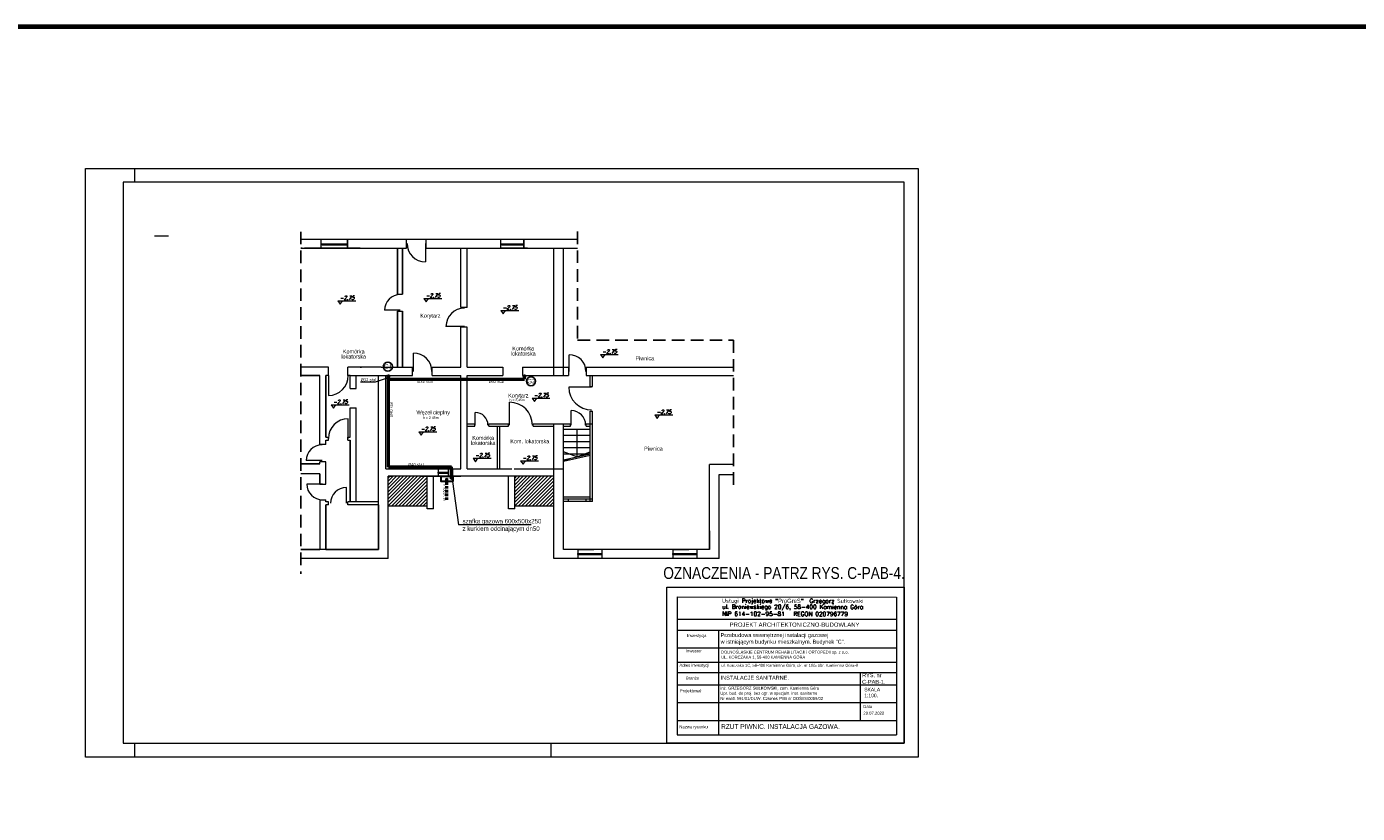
# Model space of a CAD drawing. Extents: x 33706 to 249013, y -74890 to 17912.
# Tile 137 of 175: x 114890 to 121602, y -23722 to -19752. Entities that reach past the tile are written whole.
import ezdxf
from ezdxf.enums import TextEntityAlignment as Align
from ezdxf.lldxf.tags import DXFTag

# ---------------------------------------------------------------- set-up
doc = ezdxf.new("R2010")
doc.units = 0
doc.header["$MEASUREMENT"] = 0
doc.linetypes.add('DASHED', pattern=[19.05, 12.7, -6.35])
doc.linetypes.add('Przerywana długa', pattern=[1058333.301544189, 634999.990463, -423333.311081])
for name, color, linetype, lineweight in [('062', 62, 'Continuous', 0), ('_konstrukcja', 96, 'Continuous', 20), ('_stolarka', 1, 'Continuous', 13), ('A-ARM', 1, 'Continuous', 15), ('inst-gaz-rury', 50, 'Continuous', 50), ('inst. - C.O. - opis', 2, 'Continuous', 9), ('inst. - CIENKA', 7, 'Continuous', 13), ('Opisy_wymiary.2D77', 7, 'Continuous', 0), ('Opisy_wymiary.2D88', 8, 'Continuous', 0), ('tabelka', 255, 'Continuous', 13), ('tabelka2', 251, 'Continuous', 13), ('urzadzenia', 6, 'Continuous', 15), ('wymiar', 3, 'Continuous', 13), ('WYMIARKI', 250, 'Continuous', 13)]:
    doc.layers.add(name, color=color, linetype=linetype, lineweight=lineweight)
for name, color, linetype in [('HATCH', 3, 'Continuous'), ('symbole', 7, 'Continuous'), ('urządzenia', 140, 'Continuous')]:
    doc.layers.add(name, color=color, linetype=linetype)
doc.styles.add('Arial narrow', font='ARIALN.TTF')
doc.styles.add('GA4-ATR-TEXT', font='arial.ttf', dxfattribs={"width": 0.9})
doc.styles.add('GENERATED_STYLE_1', font='ARIAL.TTF')
doc.styles.add('ROMANS', font='SIMPLEX.SHX', dxfattribs={"width": 0.85, "oblique": 15, "height": 16})
doc.styles.get("Standard").update_dxf_attribs({"font": 'ARIALN.TTF'})
doc.styles.add('T.N.ROMAN', font='SIMPLEX')
tags = doc.linetypes.add('HIDDEN', pattern=[0.375, 0.25, -0.125]).pattern_tags.tags
tags[6:7] = [DXFTag(74, 4), DXFTag(75, 0), DXFTag(340, '0'), DXFTag(46, 1.0), DXFTag(50, 0.0), DXFTag(44, 0.0), DXFTag(45, 0.0)]
tags[4:5] = [DXFTag(74, 4), DXFTag(75, 0), DXFTag(340, '0'), DXFTag(46, 1.0), DXFTag(50, 0.0), DXFTag(44, 0.0), DXFTag(45, 0.0)]

msp = doc.modelspace()

# ---------------------------------------------------------------- hatches: boundary and pattern name
at = {"layer": 'HATCH', "ltscale": 50, "transparency": 33554687}
h = msp.add_hatch(dxfattribs=at)
h.set_pattern_fill('ANSI31', color=3, scale=100)
h.set_pattern_definition([(45, (33229.691, -10883.699), (-8.8388348, 8.8388348), [])])
h.paths.add_polyline_path([(116713.6, -22171.2), (116909.6, -22171.2), (116909.6, -22021.2), (116878.6, -22021.2), (116758.6, -22021.2), (116738.6, -22021.2), (116713.6, -22021.2)])
h = msp.add_hatch(dxfattribs=at)
h.set_pattern_fill('ANSI31', color=3, scale=100)
h.set_pattern_definition([(45, (33868.691, -10883.699), (-8.8388348, 8.8388348), [])])
h.paths.add_polyline_path([(117352.6, -22171.2), (117548.6, -22171.2), (117548.6, -22021.2), (117517.6, -22021.2), (117397.6, -22021.2), (117377.6, -22021.2), (117352.6, -22021.2)])
at = {"layer": 'inst-gaz-rury', "linetype": 'Continuous'}
h = msp.add_hatch(color=256, dxfattribs=at)
h.paths.add_polyline_path([(116712.2, -21516.6, 0.420252), (116714.5, -21518.9), (116714.5, -21516.6)])
h.paths.add_polyline_path([(116716.7, -21516.6, 0.408201), (116714.5, -21514.4), (116714.5, -21516.6)])
h.paths.add_polyline_path([(116714.5, -21516.6), (116714.5, -21514.4, 0.417728), (116712.2, -21516.6)])
for points in [[(116714.5, -21516.6), (116714.5, -21518.9, 0.409454), (116716.7, -21516.6, 0.001073), (116716.7, -21516.6)], [(117401.5, -21516.6), (117401.5, -21518.9, 0.409454), (117403.7, -21516.6, 0.001073), (117403.7, -21516.6)]]:
    msp.add_hatch(color=256, dxfattribs=at).paths.add_polyline_path(points)
h = msp.add_hatch(color=256, dxfattribs=at)
h.paths.add_polyline_path([(117399.2, -21516.6, 0.420252), (117401.5, -21518.9), (117401.5, -21516.6)])
h.paths.add_polyline_path([(117403.7, -21516.6, 0.408201), (117401.5, -21514.4), (117401.5, -21516.6)])
h.paths.add_polyline_path([(117401.5, -21516.6), (117401.5, -21514.4, 0.417728), (117399.2, -21516.6)])
h = msp.add_hatch(color=256, dxfattribs=at)
h.paths.add_polyline_path([(117030.2, -21976, 0.414214), (117033.3, -21979), (117033.3, -21976)])
h.paths.add_polyline_path([(117033.3, -21976), (117033.3, -21979, 1), (117033.3, -21973, 0.414214), (117030.2, -21976)])
h = msp.add_hatch(color=256, dxfattribs=at)
h.paths.add_polyline_path([(117031, -21976, 0.414214), (117033.3, -21978.2), (117033.3, -21976)])
h.paths.add_polyline_path([(117033.3, -21976), (117033.3, -21978.2, 1), (117033.3, -21973.7, 0.414214), (117031, -21976)])
h = msp.add_hatch(color=256, dxfattribs=at)
h.paths.add_polyline_path([(117031, -21976, 0.414214), (117033.3, -21978.2), (117033.3, -21976)])
h.paths.add_polyline_path([(117033.3, -21976), (117033.3, -21978.2, 1), (117033.3, -21973.7, 0.414214), (117031, -21976)])
h = msp.add_hatch(color=256, dxfattribs=at)
h.paths.add_polyline_path([(117006.1, -22034.4, 0.414214), (117009.1, -22037.4), (117009.1, -22034.4)])
h.paths.add_polyline_path([(117009.1, -22034.4), (117009.1, -22037.4, 1), (117009.1, -22031.4, 0.414214), (117006.1, -22034.4)])
h = msp.add_hatch(color=256, dxfattribs=at)
h.paths.add_polyline_path([(117006.9, -22034.4, 0.414214), (117009.1, -22036.7), (117009.1, -22034.4)])
h.paths.add_polyline_path([(117009.1, -22034.4), (117009.1, -22036.7, 1), (117009.1, -22032.2, 0.414214), (117006.9, -22034.4)])
h = msp.add_hatch(color=256, dxfattribs=at)
h.paths.add_polyline_path([(117006.9, -22034.4, 0.414214), (117009.1, -22036.7), (117009.1, -22034.4)])
h.paths.add_polyline_path([(117009.1, -22034.4), (117009.1, -22036.7, 1), (117009.1, -22032.2, 0.414214), (117006.9, -22034.4)])
h = msp.add_hatch(color=256, dxfattribs=at)
h.paths.add_polyline_path([(117030.2, -22034.4, 0.414214), (117033.3, -22037.4), (117033.3, -22034.4)])
h.paths.add_polyline_path([(117033.3, -22034.4), (117033.3, -22037.4, 1), (117033.3, -22031.4, 0.414214), (117030.2, -22034.4)])
h = msp.add_hatch(color=256, dxfattribs=at)
h.paths.add_polyline_path([(117031, -22034.4, 0.414214), (117033.3, -22036.7), (117033.3, -22034.4)])
h.paths.add_polyline_path([(117033.3, -22034.4), (117033.3, -22036.7, 1), (117033.3, -22032.2, 0.414214), (117031, -22034.4)])
h = msp.add_hatch(color=256, dxfattribs=at)
h.paths.add_polyline_path([(117031, -22034.4, 0.414214), (117033.3, -22036.7), (117033.3, -22034.4)])
h.paths.add_polyline_path([(117033.3, -22034.4), (117033.3, -22036.7, 1), (117033.3, -22032.2, 0.414214), (117031, -22034.4)])

# ---------------------------------------------------------------- linework, layer by layer
at = {"linetype": 'DASHED', "ltscale": 5}
for p, q in [((116273.7, -20787.1), (116273.7, -22513.4)), ((117668.6, -20785.9), (117668.6, -21334.3)), ((117668.6, -21334.3), (118456, -21334.3)), ((118456, -21334.3), (118456, -22069.3))]:
    msp.add_line(p, q, dxfattribs=at)
at = {"color": 250, "linetype": 'Continuous', "lineweight": 18}
msp.add_line((115535, -20807.8), (115605, -20807.8), dxfattribs=at)
at = {"layer": '062', "linetype": 'Przerywana długa', "flags": 128}
msp.add_lwpolyline([(115186.4, -20467.9), (119386.4, -20467.9), (119386.4, -23437.9), (115186.4, -23437.9)], close=True, dxfattribs=at)
at = {"layer": '_konstrukcja', "ltscale": 50}
for p, q in [((116273.7, -20825.2), (116376.1, -20825.2)), ((116273.7, -20870.2), (116376.1, -20870.2)), ((116273.7, -20870.2), (116376.1, -20870.2)), ((116280.1, -20870.2), (116292.1, -20870.2)), ((116376.1, -20870.2), (116376.1, -20825.2)), ((116376.1, -20870.2), (116376.1, -20825.2)), ((116376.1, -20825.2), (116509.1, -20825.2)), ((116509.1, -20870.2), (116376.1, -20870.2)), ((116509.1, -20870.2), (116509.1, -20825.2)), ((116509.1, -20825.2), (116509.1, -20870.2)), ((116509.1, -20825.2), (117668.6, -20825.2)), ((116509.1, -20870.2), (116572.1, -20870.2)), ((116509.1, -20870.2), (116805.6, -20870.2)), ((116760.6, -21102.2), (116760.6, -20870.2)), ((116785.6, -21102.2), (116785.6, -20870.2)), ((116805.6, -20870.2), (116805.6, -20825.2)), ((116905.6, -20870.2), (116905.6, -20825.2)), ((116905.6, -20870.2), (117668.6, -20870.2)), ((117080.6, -21169.2), (117080.6, -20870.2)), ((117112.6, -21169.2), (117112.6, -20870.2)), ((117245.6, -20870.2), (117308.6, -20870.2)), ((117282.6, -20870.2), (117282.6, -20825.2)), ((117282.6, -20870.2), (117282.6, -20825.2)), ((117282.6, -20825.2), (117415.6, -20825.2)), ((117415.6, -20870.2), (117282.6, -20870.2)), ((117397.6, -20870.2), (117397.6, -20825.2)), ((117397.6, -20825.2), (117397.6, -20870.2)), ((117548.6, -21513.2), (117548.6, -20870.2)), ((117597.6, -21513.2), (117597.6, -20870.2)), ((116760.6, -21102.2), (116785.6, -21102.2)), ((116760.6, -21470.2), (116760.6, -21187.2)), ((116760.6, -21187.2), (116785.6, -21187.2)), ((116785.6, -21470.2), (116785.6, -21187.2)), ((117112.6, -21169.2), (117080.6, -21169.2)), ((117080.6, -21470.2), (117080.6, -21269.2)), ((117112.6, -21269.2), (117080.6, -21269.2)), ((117112.6, -21470.2), (117112.6, -21269.2)), ((116412.1, -21470.2), (116273.7, -21470.2)), ((116412.1, -21513.2), (116412.1, -21470.2)), ((116510.1, -21513.2), (116510.1, -21470.2)), ((116678.6, -21470.2), (116510.1, -21470.2)), ((116572.1, -21470.2), (116578.6, -21470.2)), ((116678.6, -21470.2), (116798.6, -21470.2)), ((116798.6, -21470.2), (116835.6, -21470.2)), ((116835.6, -21513.2), (116835.6, -21470.2)), ((116935.6, -21470.2), (117080.6, -21470.2)), ((116935.6, -21513.2), (116935.6, -21470.2)), ((117112.6, -21470.2), (117291.6, -21470.2)), ((117291.6, -21470.2), (117291.6, -21513.2)), ((117391.6, -21470.2), (117437.6, -21470.2)), ((117391.6, -21470.2), (117391.6, -21513.2)), ((117437.6, -21470.2), (117622.6, -21470.2)), ((117622.6, -21470.2), (117622.6, -21513.2)), ((117712.6, -21470.2), (117739.6, -21470.2)), ((117712.6, -21470.2), (118456, -21470.2)), ((117712.6, -21470.2), (117712.6, -21513.2)), ((116369.6, -21513.2), (116273.7, -21513.2)), ((116369.6, -21681.2), (116369.6, -21513.2)), ((116412.1, -21513.2), (116399.6, -21513.2)), ((116399.6, -21513.2), (116399.6, -21681.2)), ((116522.6, -21513.2), (116510.1, -21513.2)), ((116522.6, -21578.2), (116522.6, -21513.2)), ((116522.6, -21513.2), (116678.6, -21513.2)), ((116552.6, -21578.2), (116552.6, -21513.2)), ((116664.6, -22165.2), (116664.6, -21513.2)), ((116678.6, -21513.2), (116798.6, -21513.2)), ((116702.6, -21983.2), (116702.6, -21513.2)), ((116798.6, -21513.2), (116835.6, -21513.2)), ((116935.6, -21513.2), (117080.6, -21513.2)), ((117080.6, -21983.2), (117080.6, -21513.2)), ((117112.6, -21513.2), (117291.6, -21513.2)), ((117112.6, -21983.2), (117112.6, -21513.2)), ((117391.6, -21513.2), (117437.6, -21513.2)), ((117437.6, -21513.2), (117622.6, -21513.2)), ((117712.6, -21513.2), (117739.6, -21513.2)), ((117732.6, -21568.2), (117732.6, -21513.2)), ((117739.6, -21513.2), (118456, -21513.2)), ((117744.6, -21568.2), (117744.6, -21513.2)), ((116522.6, -21578.2), (116552.6, -21578.2)), ((117732.6, -21568.2), (117744.6, -21568.2)), ((116522.6, -21675.2), (116552.6, -21675.2)), ((116522.6, -21823.2), (116522.6, -21675.2)), ((116552.6, -22150.2), (116552.6, -21675.2)), ((116369.6, -21861.2), (116369.6, -21681.2)), ((116399.6, -21681.2), (116399.6, -21823.2)), ((117732.6, -21756.2), (117732.6, -21693.2)), ((117732.6, -21693.2), (117744.6, -21693.2)), ((117744.6, -21756.2), (117744.6, -21693.2)), ((117112.6, -21756.2), (117150.6, -21756.2)), ((117112.6, -21768.2), (117150.6, -21768.2)), ((117150.6, -21768.2), (117150.6, -21756.2)), ((117220.6, -21756.2), (117320.6, -21756.2)), ((117220.6, -21768.2), (117220.6, -21756.2)), ((117220.6, -21768.2), (117320.6, -21768.2)), ((117264.8, -21983.2), (117264.8, -21768.2)), ((117276.8, -21983.2), (117276.8, -21768.2)), ((117320.6, -21768.2), (117320.6, -21756.2)), ((117320.6, -21768.2), (117320.6, -21756.2)), ((117445.6, -21756.2), (117597.6, -21756.2)), ((117445.6, -21768.2), (117445.6, -21756.2)), ((117445.6, -21768.2), (117548.6, -21768.2)), ((117548.6, -22436.2), (117548.6, -21756.2)), ((117597.6, -22391.2), (117597.6, -21756.2)), ((117597.6, -21983.2), (117597.6, -21756.2)), ((117597.6, -21756.2), (117632.6, -21756.2)), ((117597.6, -21768.2), (117632.6, -21768.2)), ((117597.6, -21783.2), (117732.6, -21783.2)), ((117632.6, -21768.2), (117632.6, -21756.2)), ((117665.1, -21783.2), (117665.1, -21922.7)), ((117712.6, -21756.2), (117744.6, -21756.2)), ((117712.6, -21768.2), (117712.6, -21756.2)), ((117712.6, -21768.2), (117732.6, -21768.2)), ((117732.6, -22149.2), (117732.6, -21756.2)), ((117744.6, -22149.2), (117744.6, -21756.2)), ((116399.6, -21861.2), (116369.6, -21861.2)), ((116399.6, -21823.2), (116412.1, -21823.2)), ((116399.6, -21861.2), (116399.6, -21838.2)), ((116399.6, -21838.2), (116412.1, -21838.2)), ((116412.1, -21838.2), (116412.1, -21823.2)), ((116510.1, -21838.2), (116510.1, -21823.2)), ((116510.1, -21823.2), (116522.6, -21823.2)), ((116510.1, -21838.2), (116522.6, -21838.2)), ((116522.6, -21838.2), (116522.6, -22150.2)), ((117597.6, -21814.2), (117732.6, -21814.2)), ((117597.6, -21814.2), (117732.6, -21814.2)), ((117597.6, -21845.2), (117732.6, -21845.2)), ((117597.6, -21845.2), (117732.6, -21845.2)), ((117597.6, -21876.2), (117732.6, -21876.2)), ((117597.6, -21876.2), (117732.6, -21876.2)), ((117665.1, -21922.7), (117597.6, -21897.1)), ((117597.6, -21907.2), (117732.6, -21907.2)), ((117597.6, -21938.2), (117732.6, -21907.2)), ((117597.6, -21907.2), (117732.6, -21907.2)), ((117597.6, -21945.2), (117732.6, -21914.2)), ((117597.6, -21938.2), (117628.1, -21938.2)), ((117665.1, -21922.7), (117732.6, -21897.1)), ((116273.7, -21959.2), (116369.6, -21959.2)), ((116369.6, -22008.2), (116273.7, -22008.2)), ((116399.6, -21948.2), (116369.6, -21948.2)), ((116369.6, -21959.2), (116369.6, -21948.2)), ((116369.6, -22008.2), (116369.6, -22060.2)), ((116369.6, -22060.2), (116369.6, -22008.2)), ((116399.6, -22060.2), (116399.6, -21948.2)), ((116702.6, -21983.2), (116965.6, -21983.2)), ((116965.6, -21983.2), (116965.6, -22021.2)), ((116965.6, -21983.2), (117045.6, -21983.2)), ((117015.6, -21983.2), (117015.6, -22021.2)), ((117045.6, -21983.2), (117080.6, -21983.2)), ((117112.6, -21983.2), (117336.6, -21983.2)), ((117348.6, -21983.2), (117597.6, -21983.2)), ((118334.6, -22296.2), (118334.6, -21961.2)), ((118456, -21961.2), (118334.6, -21961.2)), ((118383.6, -22296.2), (118383.6, -22012.2)), ((118383.6, -22012.2), (118456, -22012.2)), ((116369.6, -22060.2), (116399.6, -22060.2)), ((116713.6, -22436.2), (116713.6, -22021.2)), ((116713.6, -22021.2), (116738.6, -22021.2)), ((117548.6, -22021.2), (116713.6, -22021.2)), ((116878.6, -22021.2), (116965.6, -22021.2)), ((116909.6, -22186.2), (116909.6, -22021.2)), ((116941.6, -22186.2), (116941.6, -22021.2)), ((116965.6, -22021.2), (117045.6, -22021.2)), ((117045.6, -22021.2), (117080.6, -22021.2)), ((117320.6, -22186.2), (117320.6, -22021.2)), ((117352.6, -22186.2), (117352.6, -22021.2)), ((116369.6, -22140.2), (116369.6, -22391.2)), ((116369.6, -22140.2), (116399.6, -22140.2)), ((116399.6, -22150.2), (116399.6, -22140.2)), ((117597.6, -22124.2), (117732.6, -22124.2)), ((117622.6, -22137.2), (117597.6, -22137.2)), ((117622.6, -22137.2), (117597.6, -22137.2)), ((117744.6, -22137.2), (117622.6, -22137.2)), ((117622.6, -22149.2), (117622.6, -22137.2)), ((117744.6, -22137.2), (117712.6, -22137.2)), ((117712.6, -22149.2), (117712.6, -22137.2)), ((116412.1, -22150.2), (116399.6, -22150.2)), ((116412.1, -22165.2), (116399.6, -22165.2)), ((116399.6, -22165.2), (116399.6, -22391.2)), ((116412.1, -22165.2), (116412.1, -22150.2)), ((116510.1, -22165.2), (116510.1, -22150.2)), ((116664.6, -22150.2), (116510.1, -22150.2)), ((116664.6, -22165.2), (116510.1, -22165.2)), ((116664.6, -22391.2), (116664.6, -22165.2)), ((116909.6, -22171.2), (116713.6, -22171.2)), ((116941.6, -22186.2), (116909.6, -22186.2)), ((117352.6, -22186.2), (117320.6, -22186.2)), ((117548.6, -22171.2), (117352.6, -22171.2)), ((117744.6, -22149.2), (117597.6, -22149.2)), ((117744.6, -22149.2), (117597.6, -22149.2)), ((118334.6, -22296.2), (118334.6, -22391.2)), ((118334.6, -22391.2), (118334.6, -22296.2)), ((118383.6, -22436.2), (118383.6, -22296.2)), ((116369.6, -22391.2), (116273.7, -22391.2)), ((116664.6, -22391.2), (116273.7, -22391.2)), ((116399.6, -22391.2), (116664.6, -22391.2)), ((118039.6, -22391.2), (117597.6, -22391.2)), ((118334.6, -22391.2), (117597.6, -22391.2)), ((117670.6, -22391.2), (117670.6, -22436.2)), ((117670.6, -22391.2), (117750.6, -22391.2)), ((117790.6, -22391.2), (117790.6, -22436.2)), ((118149.6, -22391.2), (118149.6, -22436.2)), ((118149.6, -22391.2), (118229.6, -22391.2)), ((118269.6, -22391.2), (118269.6, -22436.2)), ((116713.6, -22436.2), (116273.7, -22436.2)), ((118383.6, -22436.2), (117548.6, -22436.2))]:
    msp.add_line(p, q, dxfattribs=at)
at = {"layer": '_konstrukcja', "lineweight": 70, "ltscale": 50}
msp.add_lwpolyline([(111412.2, -19752.1), (127363.5, -19752.1), (127363.5, -33318.3), (111412.2, -33318.3)], close=True, dxfattribs=at)
at = {"layer": '_stolarka'}
for p, q in [((116376.1, -20847.7), (116509.1, -20847.7)), ((116376.1, -20852.7), (116376.1, -20847.7)), ((116376.1, -20847.7), (116381.1, -20847.7)), ((116509.1, -20852.7), (116376.1, -20852.7)), ((116381.1, -20847.7), (116381.1, -20852.7)), ((116504.1, -20850.2), (116381.1, -20850.2)), ((116381.1, -20852.7), (116509.1, -20852.7)), ((116504.1, -20852.7), (116504.1, -20847.7)), ((116504.1, -20847.7), (116504.1, -20850.2)), ((116509.1, -20852.7), (116504.1, -20852.7)), ((116509.1, -20847.7), (116509.1, -20852.7)), ((117282.6, -20847.7), (117397.6, -20847.7)), ((117282.6, -20852.7), (117282.6, -20847.7)), ((117282.6, -20847.7), (117287.6, -20847.7)), ((117397.6, -20852.7), (117282.6, -20852.7)), ((117287.6, -20847.7), (117287.6, -20852.7)), ((117397.6, -20850.2), (117287.6, -20850.2)), ((117287.6, -20852.7), (117397.6, -20852.7)), ((117392.6, -20852.7), (117392.6, -20847.7)), ((117392.6, -20847.7), (117392.6, -20850.2)), ((117397.6, -20852.7), (117392.6, -20852.7)), ((117397.6, -20847.7), (117397.6, -20852.7)), ((116965.6, -21999.7), (117015.6, -21999.7)), ((116965.6, -22004.7), (116965.6, -21999.7)), ((116965.6, -21999.7), (116970.6, -21999.7)), ((117015.6, -22004.7), (116965.6, -22004.7)), ((116970.6, -21999.7), (116970.6, -22004.7)), ((117015.6, -22002.2), (116970.6, -22002.2)), ((116970.6, -22004.7), (117015.6, -22004.7)), ((117010.6, -22004.7), (117010.6, -21999.7)), ((117010.6, -21999.7), (117010.6, -22002.2)), ((117015.6, -22004.7), (117010.6, -22004.7)), ((117015.6, -21999.7), (117015.6, -22004.7)), ((117670.6, -22411.2), (117790.6, -22411.2)), ((117670.6, -22416.2), (117670.6, -22411.2)), ((117670.6, -22411.2), (117675.6, -22411.2)), ((117790.6, -22416.2), (117670.6, -22416.2)), ((117675.6, -22411.2), (117675.6, -22416.2)), ((117790.6, -22413.7), (117675.6, -22413.7)), ((117675.6, -22416.2), (117790.6, -22416.2)), ((117785.6, -22416.2), (117785.6, -22411.2)), ((117785.6, -22411.2), (117785.6, -22413.7)), ((117790.6, -22416.2), (117785.6, -22416.2)), ((117790.6, -22411.2), (117790.6, -22416.2)), ((118149.6, -22411.2), (118269.6, -22411.2)), ((118149.6, -22416.2), (118149.6, -22411.2)), ((118149.6, -22411.2), (118154.6, -22411.2)), ((118269.6, -22416.2), (118149.6, -22416.2)), ((118154.6, -22411.2), (118154.6, -22416.2)), ((118269.6, -22413.7), (118154.6, -22413.7)), ((118154.6, -22416.2), (118269.6, -22416.2)), ((118264.6, -22416.2), (118264.6, -22411.2)), ((118264.6, -22411.2), (118264.6, -22413.7)), ((118269.6, -22416.2), (118264.6, -22416.2)), ((118269.6, -22411.2), (118269.6, -22416.2))]:
    msp.add_line(p, q, dxfattribs=at)
at = {"layer": '_stolarka', "color": 0, "linetype": 'ByBlock', "ltscale": 50}
for p, q in [((116901.8, -20846.9), (116901.8, -20939.8)), ((116774, -21183.6), (116695, -21183.6)), ((117098.1, -21265.3), (117005.2, -21265.3)), ((116841.2, -21492.2), (116841.2, -21399.3)), ((117626.9, -21492.2), (117626.9, -21407.7)), ((117325.9, -21762.9), (117325.9, -21647.7)), ((117153.1, -21762.9), (117153.1, -21699)), ((117636.1, -21762.9), (117636.1, -21689.4)), ((116380, -21942.3), (116300, -21942.3)), ((116382.6, -22060.2), (116302.6, -22060.2)), ((116503.2, -22157.4), (116503.2, -22077.4))]:
    msp.add_line(p, q, dxfattribs=at)
for points in [[(116412.1, -21513.2), (116412.1, -21613.2)], [(117739.6, -21571), (117624.4, -21571)], [(116512.1, -21830.7), (116512.1, -21730.7)]]:
    msp.add_lwpolyline(points, dxfattribs=at)
for centre, radius, start, end in [((116901.8, -20846.9), 92.9, 180, 270), ((116774, -21183.6), 78.9, 90, 180), ((117098.1, -21265.3), 92.9, 90, 180), ((116841.2, -21492.2), 92.9, 0, 90), ((117626.9, -21492.2), 84.4, 0, 90), ((116412.1, -21513.2), 100, 270, 0), ((117739.6, -21571), 115.2, 180, 270), ((117325.9, -21762.9), 115.2, 0, 90), ((116512.1, -21830.7), 100, 90, 180), ((117153.1, -21762.9), 63.8, 0, 90), ((117636.1, -21762.9), 73.4, 0, 90), ((116380, -21942.3), 80, 90, 180), ((116382.6, -22060.2), 80, 180, 270), ((116503.2, -22157.4), 80, 90, 180)]:
    msp.add_arc(centre, radius, start, end, dxfattribs=at)
at = {"layer": 'A-ARM', "color": 0}
for p, q in [((116399.6, -22247.4), (116399.6, -22207.4)), ((116664.6, -22301.2), (116664.6, -22391.2)), ((116664.6, -22391.2), (116484.6, -22391.2))]:
    msp.add_line(p, q, dxfattribs=at)
at = {"layer": 'A-ARM', "color": 0, "linetype": 'HIDDEN', "ltscale": 50}
for points in [[(116490.5, -22391.2), (116488, -22391.2)], [(116490.5, -22391.2), (116490.5, -22388.7)]]:
    msp.add_lwpolyline(points, dxfattribs=at)
at = {"layer": 'DEFPOINTS', "ltscale": 50}
for p, q in [((116273.7, -20870.2), (116280.1, -20870.2)), ((116292.1, -20870.2), (116572.1, -20870.2)), ((116760.6, -21102.2), (116760.6, -20870.2)), ((116785.6, -21102.2), (116785.6, -20870.2)), ((116760.6, -21470.2), (116760.6, -21187.2)), ((116785.6, -21470.2), (116785.6, -21187.2)), ((116273.7, -21513.2), (116369.6, -21513.2)), ((116399.6, -21823.2), (116399.6, -21513.2)), ((116522.6, -22150.2), (116522.6, -21838.2)), ((116369.6, -21959.2), (116273.7, -21959.2)), ((116399.6, -22165.2), (116399.6, -22391.2)), ((116664.6, -22391.2), (116664.6, -22165.2)), ((116369.6, -22391.2), (116273.7, -22391.2)), ((116399.6, -22391.2), (116664.6, -22391.2))]:
    msp.add_line(p, q, dxfattribs=at)
at = {"layer": 'inst-gaz-rury', "ltscale": 50}
for p, q in [((116714.5, -21531.1), (116714.5, -21514.4)), ((116714.5, -21976), (116714.5, -21531.1)), ((116714.5, -21531.1), (117401.4, -21531.1)), ((117401.4, -21531.1), (117401.4, -21514.4)), ((117033.3, -21976), (116714.5, -21976))]:
    msp.add_line(p, q, dxfattribs=at)
at = {"layer": 'inst-gaz-rury', "linetype": 'Continuous'}
msp.add_line((117033.3, -22034.4), (117033.3, -21976), dxfattribs=at)
at = {"layer": 'inst-gaz-rury', "linetype": 'DASHED'}
msp.add_line((117009.5, -22140.6), (117009.5, -22032.5), dxfattribs=at)
at = {"layer": 'inst-gaz-rury', "linetype": 'Continuous'}
for centre in [(116714.5, -21516.6), (117401.4, -21516.6)]:
    msp.add_circle(centre, 2.25, dxfattribs=at)
at = {"layer": 'inst-gaz-rury', "linetype": 'Continuous', "lineweight": 20}
for centre, radius in [((117033.3, -21976), 3.01), ((117033.3, -21976), 2.25), ((117033.3, -21976), 2.25), ((117009.1, -22034.4), 3.01), ((117009.1, -22034.4), 2.25), ((117009.1, -22034.4), 2.25), ((117033.3, -22034.4), 3.01), ((117033.3, -22034.4), 2.25), ((117033.3, -22034.4), 2.25)]:
    msp.add_circle(centre, radius, dxfattribs=at)
at = {"layer": 'inst. - CIENKA', "ltscale": 0.05}
msp.add_line((117435.3, -22266.8), (117067.9, -22266.8), dxfattribs=at)
at = {"layer": 'Opisy_wymiary.2D77', "linetype": 'Continuous'}
for p, q in [((119316.4, -20537.9), (115376.4, -20537.9)), ((115376.4, -20537.9), (115376.4, -23367.9)), ((119316.4, -23367.9), (119316.4, -20537.9)), ((115376.4, -23367.9), (119316.4, -23367.9))]:
    msp.add_line(p, q, dxfattribs=at)
at = {"layer": 'Opisy_wymiary.2D88', "linetype": 'Continuous'}
for p, q in [((115436.4, -20537.9), (115436.4, -20467.9)), ((115436.4, -23437.9), (115436.4, -23367.9)), ((117536.4, -23437.9), (117536.4, -23367.9))]:
    msp.add_line(p, q, dxfattribs=at)
at = {"layer": 'symbole', "lineweight": 30}
for p, q in [((116979.7, -22022.8), (116979.7, -22046.8)), ((117039.7, -22022.8), (116979.7, -22022.8)), ((117039.7, -22046.8), (116980.7, -22046.8)), ((117037.8, -22047.8), (116981.6, -22047.8)), ((117039.7, -22022.8), (117039.7, -22046.8))]:
    msp.add_line(p, q, dxfattribs=at)
for centre, start, end in [((116981.7, -22046.8), 180, 264.51063), ((117037.7, -22046.8), 270, 0)]:
    msp.add_arc(centre, 1, start, end, dxfattribs=at)
at = {"layer": 'tabelka', "linetype": 'Continuous'}
msp.add_lwpolyline([(118118.9, -22581.4), (119316.4, -22581.4), (119316.4, -23367.9), (118118.9, -23367.9)], close=True, dxfattribs=at)
at = {"layer": 'tabelka2', "linetype": 'Continuous'}
msp.add_line((118170.8, -22630.1), (118170.8, -23325.5), dxfattribs=at)
at = {"layer": 'tabelka2'}
for p, q in [((118170.8, -22630.1), (119277, -22631.8)), ((119277, -22631.8), (119277, -23325.5)), ((118170.8, -22742.8), (119277, -22742.8)), ((118170.8, -22798.3), (119276.3, -22798.3)), ((118379.9, -22798.3), (118379.9, -23325.5)), ((118170.8, -22887.6), (119276.3, -22887.6)), ((118170.8, -22958.8), (119276.3, -22958.8)), ((118170.8, -23011.7), (119276.3, -23011.7)), ((119095.1, -23253.4), (119095.1, -23011.7)), ((118170.8, -23073.4), (119277, -23073.4)), ((118170.8, -23163.4), (119277, -23163.4)), ((118170.8, -23253.4), (119277, -23253.4)), ((118170.8, -23325.5), (119277, -23325.5))]:
    msp.add_line(p, q, dxfattribs=at)
at = {"layer": 'urzadzenia', "linetype": 'Continuous'}
for p, q in [((117080.6, -21526.9), (117112.6, -21526.9)), ((117080.6, -21534.9), (117112.6, -21534.9)), ((117029.4, -21983.2), (117029.4, -22021.2)), ((117037.4, -21983.2), (117037.4, -22021.2))]:
    msp.add_line(p, q, dxfattribs=at)
at = {"layer": 'urządzenia'}
for centre in [(116711.9, -21467.9), (117433.5, -21541.5)]:
    msp.add_circle(centre, 22.8, dxfattribs=at)
at = {"layer": 'wymiar'}
msp.add_line((117037.7, -22047.8), (117067.9, -22266.8), dxfattribs=at)
at = {"layer": 'WYMIARKI'}
for p, q in [((116459.9, -21135.4), (116550.5, -21135.4)), ((116893.4, -21124), (116983.9, -21124)), ((117281.4, -21184.6), (117372, -21184.6)), ((117783.7, -21406.9), (117874.3, -21406.9)), ((116426.4, -21660.6), (116516.9, -21660.6)), ((117439.1, -21626.8), (117529.7, -21626.8)), ((118058.2, -21711.6), (118148.7, -21711.6)), ((116868.6, -21796.9), (116959.1, -21796.9)), ((117142.2, -21930.1), (117232.8, -21930.1)), ((117381.8, -21943.4), (117472.4, -21943.4))]:
    msp.add_line(p, q, dxfattribs=at)
at = {"layer": 'WYMIARKI', "ltscale": 50}
for p, q in [((116573.6, -21544.2), (116650.4, -21544.2)), ((116650.4, -21544.2), (116714.5, -21522.7))]:
    msp.add_line(p, q, dxfattribs=at)
at = {"layer": 'WYMIARKI'}
for points in [[(116459.9, -21135.4), (116471.8, -21152.8), (116483.8, -21135.4)], [(116893.4, -21124), (116905.3, -21141.4), (116917.2, -21124)], [(117281.4, -21184.6), (117293.3, -21202), (117305.3, -21184.6)], [(117783.7, -21406.9), (117795.6, -21424.3), (117807.6, -21406.9)], [(116426.4, -21660.6), (116438.3, -21678), (116450.2, -21660.6)], [(117439.1, -21626.8), (117451.1, -21644.2), (117463, -21626.8)], [(118058.2, -21711.6), (118070.1, -21729), (118082, -21711.6)], [(116868.6, -21796.9), (116880.5, -21814.3), (116892.4, -21796.9)], [(117142.2, -21930.1), (117154.2, -21947.5), (117166.1, -21930.1)], [(117381.8, -21943.4), (117393.7, -21960.8), (117405.7, -21943.4)]]:
    msp.add_lwpolyline(points, dxfattribs=at)

# ---------------------------------------------------------------- texts
at = {"linetype": 'Continuous', "char_height": 12.5, "attachment_point": 1, "style": 'GENERATED_STYLE_1'}
for insert in [(117325.5, -21629.4), (116889.5, -21719.1)]:
    msp.add_mtext('h = 2,45m', dxfattribs=dict(at, insert=insert))
at = {"layer": 'A-ARM', "ltscale": 50, "style": 'Arial narrow'}
for s, p in [('Korytarz', (116875.2, -21220.7)), ('lokatorska', (116477.3, -21427)), ('Komórka', (116485.1, -21401.5)), ('lokatorska', (117332.2, -21411.8)), ('Komórka', (117340, -21386.4)), ('Piwnica', (117960.7, -21435.8)), ('Korytarz', (117318.9, -21623.8)), ('Węzeł cieplny', (116856.2, -21708.8)), ('Komórka', (117137.6, -21837.4)), ('lokatorska', (117129.8, -21862.8)), ('Kom. lokatorska', (117329.6, -21854.5)), ('Piwnica', (118004.2, -21891.9))]:
    msp.add_text(s, height=20, dxfattribs=at).set_placement(p)
at = {"layer": 'inst. - C.O. - opis', "style": 'GENERATED_STYLE_1'}
for s, p in [('G1', (116713.9, -21467.6)), ('G2', (117435.6, -21541.3))]:
    msp.add_text(s, height=22.5, dxfattribs=at).set_placement(p, align=Align.MIDDLE)
at = {"layer": 'tabelka2', "style": 'GENERATED_STYLE_1'}
for s, p in [('inż. GRZEGORZ SUŁKOWSKI, zam. Kamienna Góra', (118389.1, -23097.8)), ('Projektował', (118184.8, -23111.1)), ('Upr. bud. do proj. bez ogr. w specjaln. inst. sanitarne', (118389.1, -23123.3)), ('Nr ewid. 591/01/DUW. Członek PIIB nr DOŚ/IS/0069/02', (118389.1, -23149.9))]:
    msp.add_text(s, height=15, dxfattribs=at).set_placement(p)
at = {"layer": 'tabelka2', "style": 'GENERATED_STYLE_1', "width": 0.9}
msp.add_text('RZUT PIWNIC. INSTALACJA GAZOWA. ', height=24, dxfattribs=at).set_placement((118392.4, -23296))
at = {"layer": 'tabelka2', "char_height": 21.327, "width": 2654.47, "attachment_point": 1, "rotation": 359.90937, "style": 'T.N.ROMAN'}
for s, insert in [('ul. Broniewskiego 20/6, 58-400 Kamienna Góra\\PNIP 614-102-95-81   REGON 020796779', (118398.2, -22668.7)), ('Usługi Projektowe "{\\fBrush Script MT|b0|i0|c0|p66;ProGreS}"  Grzegorz Sułkowski', (118398.2, -22638.5))]:
    msp.add_mtext(s, dxfattribs=dict(at, insert=insert))
at = {"layer": 'tabelka2', "attachment_point": 1}
for s, insert, char_height, width, style in [('{\\fArial|b0|i0|c238|p0;Inwestycja }', (118221.1, -22817.7), 15, 1107.136, 'GENERATED_STYLE_1'), ('Przebudowa wewnętrznej instalacji gazowej\\Pw istniejącym budynku mieszkalnym. Budynek "C".', (118390.3, -22812.6), 20, 1469.909, 'GENERATED_STYLE_1'), ('PROJEKT ARCHITEKTONICZNO-BUDOWLANY', (118436, -22759.3), 21.349, 2657.127, 'GENERATED_STYLE_1'), ('Inwestor}', (118215.5, -22894.4), 15, 1107.136, 'GENERATED_STYLE_1'), ('DOLNOŚLĄSKIE CENTRUM REHABILITACJI i ORTOPEDII sp. z o.o.', (118392.6, -22901), 15, 1107.136, 'GA4-ATR-TEXT'), ('UL. KORCZAKA 1, 58-400 KAMIENNA GÓRA', (118393.2, -22926.5), 15, 1107.136, 'GA4-ATR-TEXT'), ('Adres inwestycji}', (118182.7, -22967), 15, 1107.136, 'GENERATED_STYLE_1'), ('ul. Korczaka 1C, 58-400 Kamienna Góra, dz. nr 10/5 obr. Kamienna Góra-8', (118394.3, -22967.6), 15, 1107.136, 'GA4-ATR-TEXT'), ('{\\fArial|b0|i0|c238|p0;RYS. nr \\PC-PAB-1.}', (119103.9, -23015), 20, 1107.136, 'GENERATED_STYLE_1'), ('Branża}', (118215.5, -23032.2), 15, 1107.136, 'GENERATED_STYLE_1'), ('INSTALACJE SANITARNE. ', (118390.2, -23027.9), 20, 1107.136, 'GENERATED_STYLE_1'), ('{\\fArial|b0|i0|c238|p0;SKALA \\P1:100.}', (119114.9, -23088.6), 17.791, 1107.136, 'GENERATED_STYLE_1'), ('29.07.2022', (119110.1, -23209.3), 15, 1107.136, 'GENERATED_STYLE_1'), ('Data}', (119110.1, -23175.8), 15, 1107.136, 'GENERATED_STYLE_1'), ('Nazwa rysunku }', (118182.5, -23278.5), 15, 1107.136, 'GENERATED_STYLE_1')]:
    msp.add_mtext(s, dxfattribs=dict(at, insert=insert, char_height=char_height, width=width, style=style))
at = {"layer": 'WYMIARKI', "attachment_point": 1}
for s, insert, char_height, width in [('{\\fTahoma|b0|i0|c238|p8;%%c32 stal}', (116575.9, -21526.2), 15, 203), ('{\\fTahoma|b0|i0|c238|p8;%%c32 stal}', (116860.6, -21535), 15, 203), ('{\\fTahoma|b0|i0|c238|p8;%%c32 stal}', (117221.3, -21535), 15, 203), ('{\\fTahoma|b0|i0|c238|p8;%%c40 stal}', (116814.4, -21954.6), 15, 203), ('{\\fArial Narrow|b0|i0|c238|p0;szafka gazowa 600x500x250\\Pz kurkiem odcinającym dn50}', (117088.6, -22236.5), 22.5, 949.197), ('{\\fArial Narrow|b0|i0|c238|p0;OZNACZENIA - PATRZ RYS. C-PAB-4.}', (118101.2, -22479.3), 60, 1290.016)]:
    msp.add_mtext(s, dxfattribs=dict(at, insert=insert, char_height=char_height, width=width))
at = {"layer": 'WYMIARKI', "width": 203, "attachment_point": 1, "rotation": 90}
for s, insert, char_height in [('{\\fTahoma|b0|i0|c238|p8;%%c40 stal}', (116721.8, -21722.1), 15), ('{\\fTahoma|b0|i0|c238|p8;istn.%%c50stal}', (116990.1, -22145.5), 12)]:
    msp.add_mtext(s, dxfattribs=dict(at, insert=insert, char_height=char_height))
at = {"layer": 'WYMIARKI', "style": 'ROMANS', "oblique": 15, "width": 0.85}
for p in [(116469, -21130.2), (116902.4, -21118.8), (117290.5, -21179.4), (117792.8, -21401.7), (117448.2, -21621.6), (116435.4, -21655.4), (118067.2, -21706.4), (116877.6, -21791.7), (117151.3, -21924.9), (117390.9, -21938.2)]:
    msp.add_attdef('-2,75', p, '%%p0.00', height=20, dxfattribs=at)

doc.saveas('drawing.dxf')
